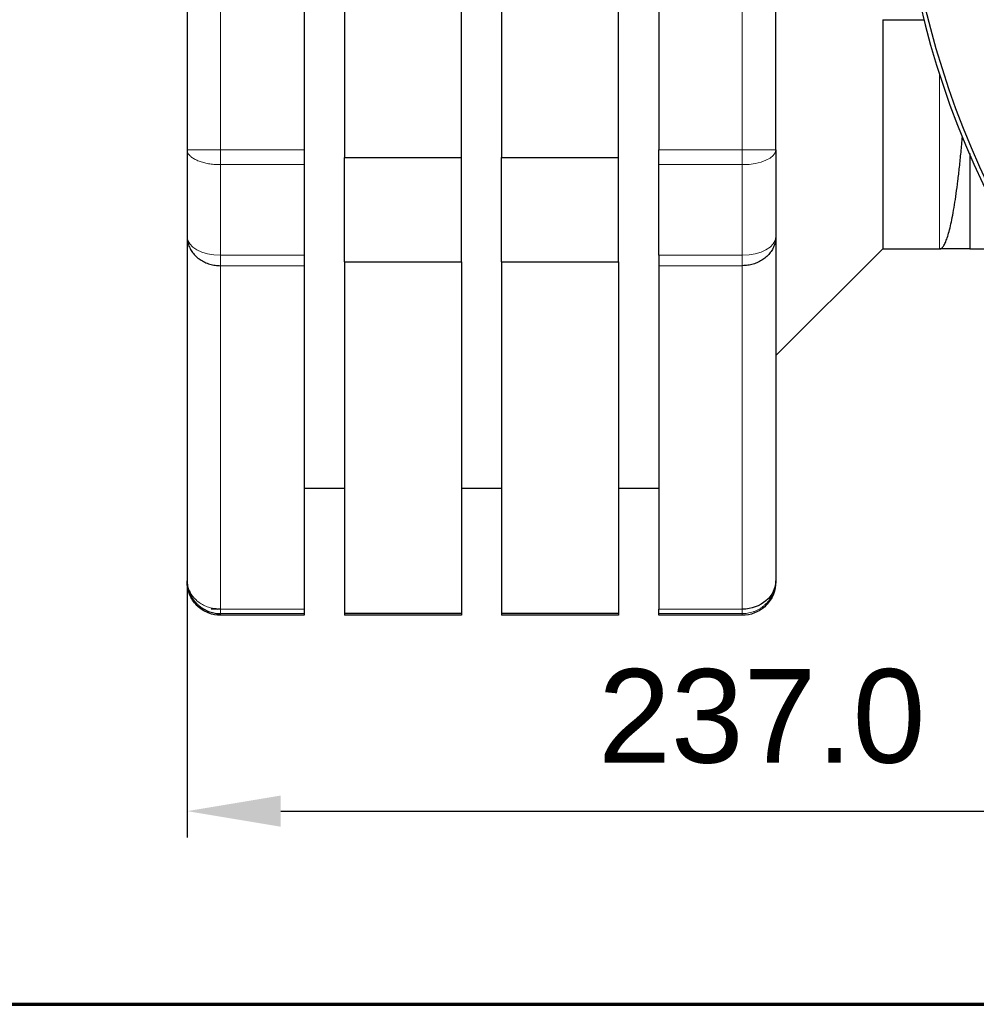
# Model space of a CAD drawing. Header units: millimetres. Extents: x 18 to 610, y -123 to 280.
# Tile 52 of 83: x 311 to 383, y -120 to -46. Entities that reach past the tile are written whole.
import ezdxf

# ---------------------------------------------------------------- set-up
doc = ezdxf.new("R2010")
doc.units = ezdxf.units.MM
doc.linetypes.add('SOLID', pattern=[0])
doc.styles.add('Arial', font='Arial.ttf', dxfattribs={"height": 7})
doc.dimstyles.get("Standard").update_dxf_attribs({"dimtxt": 5, "dimasz": 5, "dimexe": 0.18, "dimexo": 0.0625, "dimgap": 0.09, "dimtad": 0, "dimtih": 1, "dimtoh": 1, "dimdec": 4, "dimzin": 0, "dimdsep": 46, "dimtxsty": 'Arial', "dimcen": 0.09, "dimadec": 0, "dimazin": 0, "dimtfac": 1, "dimtdec": 4, "dimtofl": 0, "dimtmove": 0, "dimatfit": 3, "dimfxl": 0, "dimtolj": 1, "dimtzin": 0, "dimarcsym": 0})

# ---------------------------------------------------------------- blocks, each defined once
blk = doc.blocks.new('*D3')
at = {"color": 0, "lineweight": -2}
for p, q in [((323.56, -56.067), (323.56, -107.481)), ((560.56, -56.067), (560.56, -107.481)), ((330.56, -105.521), (553.56, -105.521))]:
    blk.add_line(p, q, dxfattribs=at)
at = {"color": 0}
for points in [[(330.56, -104.355), (330.56, -106.688), (323.56, -105.521)], [(553.56, -106.688), (553.56, -104.355), (560.56, -105.521)]]:
    blk.add_solid(points, dxfattribs=at)
at = {"layer": 'Defpoints', "color": 0}
for p in [(323.56, -56.067), (560.56, -56.067), (560.56, -105.521)]:
    blk.add_point(p, dxfattribs=at)
at = {"color": 0, "lineweight": 9, "insert": (366.514, -98.448), "char_height": 7, "attachment_point": 5, "style": 'Arial'}
blk.add_mtext('\\A1;237.0', dxfattribs=at)
blk = doc.blocks.new('BlockOfViews_7')
at = {"linetype": 'SOLID', "lineweight": 30}
for p, q in [((335.31, -4.108, 14.027), (335.31, -56.644, 14.027)), ((344.06, -56.644, 14.027), (344.06, -4.108, 14.027)), ((347.06, -4.108, 14.027), (347.06, -56.644, 14.027)), ((355.81, -56.644, 14.027), (355.81, -4.108, 14.027)), ((323.56, -4.686, 11.527), (323.56, -56.067, 11.527)), ((332.31, -4.686, 14.027), (332.31, -56.067, 14.027)), ((358.81, -4.686, 14.027), (358.81, -56.067, 14.027)), ((367.56, -56.067, 11.527), (367.56, -4.686, 11.527)), ((375.56, -46.333, -11.473), (378.665, -46.333, -11.473)), ((335.31, -56.644, 14.027), (344.06, -56.644, 14.027)), ((347.06, -56.644, 14.027), (355.81, -56.644, 14.027)), ((382.06, -56.344, -11.473), (382.06, -63.476, -11.473)), ((323.56, -62.564, 7.776), (323.56, -88.255, -36.721)), ((367.56, -62.564, 7.776), (367.56, -88.255, -36.721)), ((367.56, -71.458, -39.255), (375.56, -63.474, -40.064)), ((375.56, -63.474, -40.064), (379.81, -63.476, -40.473)), ((382.06, -63.476, -11.473), (379.81, -63.476, -40.473)), ((382.06, -63.476, -11.473), (384.96, -63.476, -11.473)), ((335.31, -64.441, 9.526), (335.31, -90.708, -35.972)), ((335.31, -64.441, 9.526), (344.06, -64.441, 9.526)), ((344.06, -64.441, 9.526), (344.06, -90.708, -35.972)), ((347.06, -64.441, 9.526), (347.06, -90.708, -35.972)), ((347.06, -64.441, 9.526), (355.81, -64.441, 9.526)), ((355.81, -64.441, 9.526), (355.81, -90.708, -35.972)), ((358.81, -64.729, 9.026), (358.81, -90.42, -35.471)), ((332.31, -81.376, -40.473), (335.31, -81.376, -40.473)), ((344.06, -81.376, -40.473), (347.06, -81.376, -40.473)), ((355.81, -81.376, -40.473), (358.81, -81.376, -40.473)), ((323.56, -88.308, -37.658), (323.563, -88.377, -36.713)), ((367.557, -88.366, -36.714), (367.56, -88.308, -37.658)), ((332.31, -90.876, -40.473), (326.06, -90.876, -40.473)), ((335.31, -90.708, -35.972), (344.06, -90.708, -35.972)), ((344.06, -90.876, -40.473), (335.31, -90.876, -40.473)), ((347.06, -90.708, -35.972), (355.81, -90.708, -35.972)), ((355.81, -90.876, -40.473), (347.06, -90.876, -40.473)), ((365.06, -90.876, -40.473), (358.81, -90.876, -40.473))]:
    blk.add_line(p, q, dxfattribs=at)
at = {"color": 196, "linetype": 'SOLID', "lineweight": 9}
for p, q in [((326.06, -4.686, 14.027), (326.06, -56.067, 14.027)), ((365.06, -4.686, 14.027), (365.06, -56.067, 14.027)), ((326.06, -56.067, 14.027), (332.31, -56.067, 14.027)), ((358.81, -56.067, 14.027), (365.06, -56.067, 14.027)), ((326.06, -57.174, 13.768), (332.31, -57.174, 13.768)), ((365.06, -57.174, 13.768), (358.81, -57.174, 13.768)), ((326.06, -63.952, 9.855), (332.31, -63.952, 9.855)), ((358.81, -63.952, 9.855), (365.06, -63.952, 9.855)), ((332.31, -64.729, 9.026), (326.06, -64.729, 9.026)), ((326.06, -64.729, 9.026), (326.06, -90.42, -35.471)), ((365.06, -64.729, 9.026), (358.81, -64.729, 9.026)), ((365.06, -90.42, -35.471), (365.06, -64.729, 9.026)), ((332.31, -90.42, -35.471), (326.06, -90.42, -35.471)), ((358.81, -90.42, -35.471), (365.06, -90.42, -35.471)), ((332.31, -90.749, -36.56), (326.06, -90.749, -36.56)), ((365.06, -90.749, -36.56), (358.81, -90.749, -36.56))]:
    blk.add_line(p, q, dxfattribs=at)
at = {"linetype": 'SOLID', "lineweight": 30}
blk.add_polyline3d([(325.744, -90.402, -35.532), (325.362, -90.38, -35.605), (325.815, -90.409, -35.477)], dxfattribs=at)
for centre, radius, start, end in [((442.06, -30.376, -7.773), 65.4, 48.54992, 318.36116), ((442.06, -30.376, 10.227), 65.086, 48.87291, 318.68174)]:
    blk.add_arc(centre, radius, start, end, dxfattribs=at)
at = {"linetype": 'SOLID', "lineweight": 30, "extrusion": (1, 0, 0)}
for centre, radius, start, end in [((-30.376, -40.473, 375.56), 33.1, 118.82066, 179.2924), ((-30.376, -40.473, 323.56), 58, 116.29156, 123.70844), ((-56.067, 11.527, 332.31), 2.5, 90, 116.29156), ((-30.376, -40.473, 367.56), 58, 116.29156, 123.70844), ((-30.376, -40.473, 332.31), 60.5, 116.29156, 123.70844), ((-62.564, 7.776, 332.31), 2.5, 123.70844, 150), ((-62.564, 7.776, 358.81), 2.5, 123.70844, 150), ((-88.255, -36.721, 332.31), 2.5, 149.99981, 176.29165), ((-30.376, -40.473, 332.31), 60.5, 176.29156, 180), ((-30.376, -40.473, 335.31), 60.5, 175.73309, 180), ((-30.376, -40.473, 344.06), 60.5, 175.73309, 180), ((-30.376, -40.473, 347.06), 60.5, 175.73309, 180), ((-30.376, -40.473, 355.81), 60.5, 175.73309, 180)]:
    blk.add_arc(centre, radius, start, end, dxfattribs=at)
at = {"color": 196, "linetype": 'SOLID', "lineweight": 9, "extrusion": (-1, 0, 0)}
for centre, radius, start, end in [((30.376, -40.473, -379.81), 33.1, 0, 52.9174), ((30.376, -40.473, -326.06), 60.5, 56.29156, 63.70844), ((30.376, -40.473, -365.06), 60.5, 56.29156, 63.70844), ((62.564, 7.776, -326.06), 2.5, 30, 56.29156)]:
    blk.add_arc(centre, radius, start, end, dxfattribs=at)
at = {"linetype": 'SOLID', "lineweight": 30, "extrusion": (-1, 0, 0)}
for centre, radius, start, end in [((30.376, -40.473, -335.31), 60.5, 55.73309, 64.26691), ((30.376, -40.473, -344.06), 60.5, 55.73309, 64.26691), ((30.376, -40.473, -347.06), 60.5, 55.73309, 64.26691), ((30.376, -40.473, -355.81), 60.5, 55.73309, 64.26691), ((56.067, 11.527, -358.81), 2.5, 63.70844, 90), ((30.376, -40.473, -358.81), 60.5, 56.29156, 63.70844), ((88.255, -36.721, -358.81), 2.5, 3.70835, 30.00019), ((30.376, -40.473, -326.06), 60.5, 0, 3.70844), ((30.376, -40.473, -358.81), 60.5, 0, 3.70844)]:
    blk.add_arc(centre, radius, start, end, dxfattribs=at)
at = {"color": 196, "linetype": 'SOLID', "lineweight": 9, "extrusion": (0, -1, 0)}
blk.add_arc((365.06, 11.527, 56.067), 2.5, 0, 90, dxfattribs=at)
at = {"color": 196, "linetype": 'SOLID', "lineweight": 9, "extrusion": (0, -0.896552, -0.442939)}
blk.add_arc((365.06, 35.169, 45.161), 2.5, 0, 90, dxfattribs=at)
at = {"color": 196, "linetype": 'SOLID', "lineweight": 9, "extrusion": (0, 0.831872, 0.554967)}
for centre, start, end in [((-326.06, 41.189, -47.73), 360, 90), ((-365.06, 41.189, -47.73), 90, 180)]:
    blk.add_arc(centre, 2.5, start, end, dxfattribs=at)
at = {"color": 196, "linetype": 'SOLID', "lineweight": 9, "extrusion": (1, 0, 0)}
blk.add_arc((-62.564, 7.776, 365.06), 2.5, 123.70844, 150, dxfattribs=at)
at = {"linetype": 'SOLID', "lineweight": 30, "extrusion": (0, -0.5, -0.866025)}
blk.add_arc((365.06, 58.07, 75.929), 2.5, 0.00004, 90, dxfattribs=at)
at = {"linetype": 'SOLID', "lineweight": 30}
for points, knots in [([(379.81, -63.476, -40.473), (379.858, -63.476, -39.854), (379.906, -63.458, -39.234), (380.002, -63.388, -37.998), (380.05, -63.335, -37.381), (380.145, -63.194, -36.15), (380.193, -63.107, -35.536), (380.288, -62.898, -34.315), (380.335, -62.776, -33.707), (380.429, -62.5, -32.499), (380.475, -62.345, -31.899), (380.568, -62.001, -30.708), (380.613, -61.813, -30.117), (380.704, -61.404, -28.947), (380.749, -61.184, -28.367), (380.838, -60.71, -27.222), (380.882, -60.458, -26.656), (380.969, -59.921, -25.539), (381.011, -59.636, -24.988), (381.095, -59.037, -23.903), (381.137, -58.722, -23.369), (381.218, -58.061, -22.321), (381.258, -57.715, -21.806), (381.337, -56.996, -20.796), (381.375, -56.622, -20.301), (381.449, -55.859, -19.349), (381.484, -55.472, -18.891), (381.519, -55.072, -18.444)], [0, 0, 0, 0, 1.862494, 1.862494, 3.724987, 3.724987, 5.587481, 5.587481, 7.449975, 7.449975, 9.312468, 9.312468, 11.174962, 11.174962, 13.037456, 13.037456, 14.899949, 14.899949, 16.762443, 16.762443, 18.624937, 18.624937, 20.48743, 20.48743, 22.349924, 22.349924, 24.15043, 24.15043, 24.15043, 24.15043]), ([(323.56, -62.604, 7.799), (323.561, -62.65, 7.825), (323.564, -62.697, 7.852), (323.574, -62.802, 7.913), (323.583, -62.862, 7.947), (323.605, -62.979, 8.015), (323.619, -63.038, 8.049), (323.653, -63.154, 8.116), (323.673, -63.211, 8.149), (323.718, -63.324, 8.214), (323.743, -63.379, 8.246), (323.798, -63.489, 8.309), (323.828, -63.542, 8.34), (323.894, -63.647, 8.401), (323.929, -63.698, 8.431), (324.005, -63.798, 8.488), (324.045, -63.847, 8.516), (324.129, -63.941, 8.571), (324.174, -63.987, 8.597), (324.267, -64.074, 8.648), (324.316, -64.117, 8.672), (324.417, -64.197, 8.719), (324.47, -64.236, 8.741), (324.579, -64.309, 8.783), (324.635, -64.344, 8.803), (324.75, -64.409, 8.841), (324.809, -64.44, 8.859), (324.931, -64.497, 8.891), (324.993, -64.523, 8.907), (325.119, -64.571, 8.934), (325.183, -64.593, 8.947), (325.313, -64.631, 8.969), (325.379, -64.648, 8.979), (325.513, -64.678, 8.996), (325.58, -64.69, 9.003), (325.716, -64.71, 9.014), (325.785, -64.717, 9.019), (325.922, -64.727, 9.024), (325.991, -64.729, 9.026), (326.06, -64.729, 9.026)], [0.018312, 0.018312, 0.018312, 0.018312, 0.082673, 0.082673, 0.165347, 0.165347, 0.24802, 0.24802, 0.330694, 0.330694, 0.413367, 0.413367, 0.496041, 0.496041, 0.578714, 0.578714, 0.661388, 0.661388, 0.744061, 0.744061, 0.826735, 0.826735, 0.909408, 0.909408, 0.992082, 0.992082, 1.074755, 1.074755, 1.157429, 1.157429, 1.240102, 1.240102, 1.322776, 1.322776, 1.405449, 1.405449, 1.488123, 1.488123, 1.570796, 1.570796, 1.570796, 1.570796]), ([(367.559, -62.607, 7.801), (367.558, -62.653, 7.827), (367.556, -62.698, 7.853), (367.546, -62.802, 7.913), (367.537, -62.862, 7.947), (367.514, -62.979, 8.015), (367.5, -63.038, 8.049), (367.466, -63.154, 8.116), (367.447, -63.211, 8.149), (367.402, -63.324, 8.214), (367.377, -63.379, 8.246), (367.322, -63.489, 8.309), (367.291, -63.542, 8.34), (367.226, -63.647, 8.401), (367.19, -63.698, 8.431), (367.115, -63.798, 8.488), (367.075, -63.847, 8.516), (366.99, -63.941, 8.571), (366.946, -63.987, 8.597), (366.853, -64.074, 8.648), (366.804, -64.117, 8.672), (366.702, -64.197, 8.719), (366.65, -64.236, 8.741), (366.541, -64.309, 8.783), (366.485, -64.344, 8.803), (366.37, -64.409, 8.841), (366.31, -64.44, 8.859), (366.189, -64.497, 8.891), (366.127, -64.523, 8.907), (366.001, -64.571, 8.934), (365.937, -64.593, 8.947), (365.806, -64.631, 8.969), (365.74, -64.648, 8.979), (365.607, -64.678, 8.996), (365.539, -64.69, 9.003), (365.403, -64.71, 9.014), (365.335, -64.717, 9.019), (365.198, -64.727, 9.024), (365.129, -64.729, 9.026), (365.06, -64.729, 9.026)], [0.019934, 0.019934, 0.019934, 0.019934, 0.082673, 0.082673, 0.165347, 0.165347, 0.24802, 0.24802, 0.330694, 0.330694, 0.413367, 0.413367, 0.496041, 0.496041, 0.578714, 0.578714, 0.661388, 0.661388, 0.744061, 0.744061, 0.826735, 0.826735, 0.909408, 0.909408, 0.992082, 0.992082, 1.074755, 1.074755, 1.157429, 1.157429, 1.240102, 1.240102, 1.322776, 1.322776, 1.405449, 1.405449, 1.488123, 1.488123, 1.570796, 1.570796, 1.570796, 1.570796]), ([(323.56, -88.255, -36.721), (323.56, -88.323, -36.717), (323.563, -88.392, -36.713), (323.574, -88.529, -36.703), (323.583, -88.597, -36.699), (323.605, -88.733, -36.69), (323.619, -88.8, -36.686), (323.653, -88.934, -36.677), (323.673, -89, -36.673), (323.718, -89.13, -36.664), (323.743, -89.194, -36.66), (323.798, -89.32, -36.652), (323.828, -89.382, -36.648), (323.894, -89.502, -36.641), (323.929, -89.562, -36.637), (324.005, -89.677, -36.629), (324.045, -89.733, -36.624), (324.129, -89.841, -36.617), (324.174, -89.893, -36.613), (324.267, -89.994, -36.606), (324.316, -90.043, -36.603), (324.417, -90.136, -36.597), (324.47, -90.181, -36.595), (324.579, -90.265, -36.59), (324.635, -90.305, -36.588), (324.75, -90.381, -36.584), (324.809, -90.416, -36.581), (324.932, -90.482, -36.578), (324.995, -90.513, -36.577), (325.125, -90.57, -36.576), (325.191, -90.595, -36.576), (325.324, -90.64, -36.574), (325.391, -90.66, -36.573), (325.525, -90.693, -36.57), (325.591, -90.706, -36.568), (325.724, -90.728, -36.564), (325.791, -90.736, -36.563), (325.924, -90.747, -36.56), (325.991, -90.749, -36.56), (326.06, -90.749, -36.56)], [0, 0, 0, 0, 0.082673, 0.082673, 0.165347, 0.165347, 0.24802, 0.24802, 0.330694, 0.330694, 0.413367, 0.413367, 0.496041, 0.496041, 0.578714, 0.578714, 0.661388, 0.661388, 0.744061, 0.744061, 0.826735, 0.826735, 0.909408, 0.909408, 0.992082, 0.992082, 1.074755, 1.074755, 1.157429, 1.157429, 1.240102, 1.240102, 1.322776, 1.322776, 1.405449, 1.405449, 1.488123, 1.488123, 1.570796, 1.570796, 1.570796, 1.570796]), ([(326.06, -90.42, -35.471), (325.991, -90.42, -35.471), (325.922, -90.417, -35.473), (325.841, -90.411, -35.476), (325.828, -90.41, -35.477), (325.815, -90.409, -35.477)], [0, 0, 0, 0, 0.08267349, 0.08267349, 0.09817346, 0.09817346, 0.09817346, 0.09817346])]:
    blk.add_open_spline(points, degree=3, knots=knots, dxfattribs=at)
at = {"color": 196, "linetype": 'SOLID', "lineweight": 9}
for points, knots in [([(326.06, -56.067, 14.027), (325.991, -56.067, 14.027), (325.922, -56.067, 14.024), (325.785, -56.067, 14.013), (325.716, -56.067, 14.004), (325.58, -56.067, 13.982), (325.513, -56.067, 13.968), (325.379, -56.067, 13.934), (325.313, -56.067, 13.914), (325.183, -56.067, 13.869), (325.119, -56.067, 13.844), (324.993, -56.067, 13.789), (324.931, -56.067, 13.759), (324.809, -56.067, 13.693), (324.75, -56.067, 13.658), (324.635, -56.067, 13.582), (324.579, -56.067, 13.542), (324.47, -56.067, 13.458), (324.417, -56.067, 13.413), (324.316, -56.067, 13.32), (324.267, -56.067, 13.271), (324.174, -56.067, 13.17), (324.129, -56.067, 13.117), (324.045, -56.067, 13.008), (324.005, -56.067, 12.952), (323.929, -56.067, 12.837), (323.894, -56.067, 12.778), (323.828, -56.067, 12.656), (323.798, -56.067, 12.594), (323.743, -56.067, 12.468), (323.718, -56.067, 12.404), (323.673, -56.067, 12.274), (323.653, -56.067, 12.208), (323.619, -56.067, 12.074), (323.605, -56.067, 12.007), (323.583, -56.067, 11.871), (323.574, -56.067, 11.802), (323.563, -56.067, 11.665), (323.56, -56.067, 11.596), (323.56, -56.067, 11.527)], [0, 0, 0, 0, 0.082673, 0.082673, 0.165347, 0.165347, 0.24802, 0.24802, 0.330694, 0.330694, 0.413367, 0.413367, 0.496041, 0.496041, 0.578714, 0.578714, 0.661388, 0.661388, 0.744061, 0.744061, 0.826735, 0.826735, 0.909408, 0.909408, 0.992082, 0.992082, 1.074755, 1.074755, 1.157429, 1.157429, 1.240102, 1.240102, 1.322776, 1.322776, 1.405449, 1.405449, 1.488123, 1.488123, 1.570796, 1.570796, 1.570796, 1.570796]), ([(323.56, -56.067, 11.527), (323.56, -56.097, 11.589), (323.563, -56.128, 11.651), (323.574, -56.188, 11.774), (323.583, -56.218, 11.835), (323.605, -56.278, 11.957), (323.619, -56.308, 12.018), (323.653, -56.367, 12.137), (323.673, -56.397, 12.197), (323.718, -56.455, 12.313), (323.743, -56.483, 12.371), (323.798, -56.539, 12.484), (323.828, -56.567, 12.54), (323.894, -56.62, 12.648), (323.929, -56.647, 12.701), (324.005, -56.697, 12.805), (324.045, -56.721, 12.856), (324.129, -56.769, 12.953), (324.174, -56.792, 13.001), (324.267, -56.836, 13.092), (324.316, -56.858, 13.135), (324.417, -56.9, 13.219), (324.47, -56.92, 13.259), (324.579, -56.958, 13.334), (324.635, -56.976, 13.37), (324.75, -57.01, 13.437), (324.809, -57.026, 13.469), (324.932, -57.056, 13.528), (324.995, -57.071, 13.555), (325.125, -57.098, 13.605), (325.191, -57.111, 13.627), (325.324, -57.132, 13.667), (325.391, -57.14, 13.685), (325.525, -57.154, 13.715), (325.591, -57.159, 13.727), (325.724, -57.167, 13.748), (325.791, -57.17, 13.755), (325.924, -57.173, 13.766), (325.991, -57.174, 13.768), (326.06, -57.174, 13.768)], [0, 0, 0, 0, 0.082673, 0.082673, 0.165347, 0.165347, 0.24802, 0.24802, 0.330694, 0.330694, 0.413367, 0.413367, 0.496041, 0.496041, 0.578714, 0.578714, 0.661388, 0.661388, 0.744061, 0.744061, 0.826735, 0.826735, 0.909408, 0.909408, 0.992082, 0.992082, 1.074755, 1.074755, 1.157429, 1.157429, 1.240102, 1.240102, 1.322776, 1.322776, 1.405449, 1.405449, 1.488123, 1.488123, 1.570796, 1.570796, 1.570796, 1.570796]), ([(326.06, -57.174, 13.768), (326.06, -57.156, 13.777), (326.06, -57.138, 13.786), (326.06, -57.101, 13.803), (326.06, -57.083, 13.811), (326.06, -57.046, 13.827), (326.06, -57.027, 13.835), (326.06, -56.99, 13.85), (326.06, -56.971, 13.858), (326.06, -56.934, 13.872), (326.06, -56.915, 13.879), (326.06, -56.877, 13.892), (326.06, -56.858, 13.899), (326.06, -56.82, 13.911), (326.06, -56.8, 13.917), (326.06, -56.762, 13.929), (326.06, -56.742, 13.934), (326.06, -56.704, 13.945), (326.06, -56.684, 13.95), (326.06, -56.645, 13.959), (326.06, -56.625, 13.964), (326.06, -56.586, 13.973), (326.06, -56.566, 13.977), (326.06, -56.527, 13.984), (326.06, -56.507, 13.988), (326.06, -56.467, 13.995), (326.06, -56.447, 13.998), (326.06, -56.408, 14.004), (326.06, -56.388, 14.006), (326.06, -56.348, 14.011), (326.06, -56.328, 14.014), (326.06, -56.288, 14.017), (326.06, -56.268, 14.019), (326.06, -56.227, 14.022), (326.06, -56.207, 14.023), (326.06, -56.167, 14.025), (326.06, -56.147, 14.026), (326.06, -56.107, 14.027), (326.06, -56.087, 14.027), (326.06, -56.067, 14.027)], [0, 0, 0, 0, 0.0241513, 0.0241513, 0.0483025, 0.0483025, 0.0724538, 0.0724538, 0.0966051, 0.0966051, 0.1207564, 0.1207564, 0.1449076, 0.1449076, 0.1690589, 0.1690589, 0.1932102, 0.1932102, 0.2173615, 0.2173615, 0.2415127, 0.2415127, 0.265664, 0.265664, 0.2898153, 0.2898153, 0.3139666, 0.3139666, 0.3381178, 0.3381178, 0.3622691, 0.3622691, 0.3864204, 0.3864204, 0.4105717, 0.4105717, 0.4347229, 0.4347229, 0.4588742, 0.4588742, 0.4588742, 0.4588742]), ([(365.06, -56.067, 14.027), (365.06, -56.087, 14.027), (365.06, -56.107, 14.027), (365.06, -56.147, 14.026), (365.06, -56.167, 14.025), (365.06, -56.207, 14.023), (365.06, -56.227, 14.022), (365.06, -56.268, 14.019), (365.06, -56.288, 14.017), (365.06, -56.328, 14.014), (365.06, -56.348, 14.011), (365.06, -56.388, 14.006), (365.06, -56.408, 14.004), (365.06, -56.447, 13.998), (365.06, -56.467, 13.995), (365.06, -56.507, 13.988), (365.06, -56.527, 13.984), (365.06, -56.566, 13.977), (365.06, -56.586, 13.973), (365.06, -56.625, 13.964), (365.06, -56.645, 13.959), (365.06, -56.684, 13.95), (365.06, -56.704, 13.945), (365.06, -56.742, 13.934), (365.06, -56.762, 13.929), (365.06, -56.8, 13.917), (365.06, -56.82, 13.911), (365.06, -56.858, 13.899), (365.06, -56.877, 13.892), (365.06, -56.915, 13.879), (365.06, -56.934, 13.872), (365.06, -56.971, 13.858), (365.06, -56.99, 13.85), (365.06, -57.027, 13.835), (365.06, -57.046, 13.827), (365.06, -57.083, 13.811), (365.06, -57.101, 13.803), (365.06, -57.138, 13.786), (365.06, -57.156, 13.777), (365.06, -57.174, 13.768)], [0, 0, 0, 0, 0.0241513, 0.0241513, 0.0483025, 0.0483025, 0.0724538, 0.0724538, 0.0966051, 0.0966051, 0.1207564, 0.1207564, 0.1449076, 0.1449076, 0.1690589, 0.1690589, 0.1932102, 0.1932102, 0.2173615, 0.2173615, 0.2415127, 0.2415127, 0.265664, 0.265664, 0.2898153, 0.2898153, 0.3139666, 0.3139666, 0.3381178, 0.3381178, 0.3622691, 0.3622691, 0.3864204, 0.3864204, 0.4105717, 0.4105717, 0.4347229, 0.4347229, 0.4588742, 0.4588742, 0.4588742, 0.4588742]), ([(325.815, -90.409, -35.477), (325.759, -90.405, -35.48), (325.704, -90.398, -35.484), (325.58, -90.38, -35.494), (325.513, -90.368, -35.501), (325.379, -90.339, -35.518), (325.313, -90.322, -35.528), (325.183, -90.283, -35.55), (325.119, -90.261, -35.563), (324.993, -90.213, -35.591), (324.931, -90.187, -35.606), (324.809, -90.13, -35.639), (324.75, -90.1, -35.656), (324.635, -90.035, -35.694), (324.579, -90, -35.714), (324.47, -89.927, -35.756), (324.417, -89.888, -35.778), (324.316, -89.807, -35.825), (324.267, -89.765, -35.85), (324.174, -89.677, -35.9), (324.129, -89.632, -35.927), (324.045, -89.537, -35.981), (324.005, -89.489, -36.009), (323.929, -89.389, -36.067), (323.894, -89.338, -36.096), (323.828, -89.233, -36.157), (323.798, -89.179, -36.188), (323.743, -89.07, -36.251), (323.718, -89.014, -36.283), (323.673, -88.901, -36.348), (323.653, -88.844, -36.381), (323.619, -88.728, -36.448), (323.605, -88.67, -36.482), (323.583, -88.552, -36.55), (323.574, -88.493, -36.584), (323.563, -88.374, -36.653), (323.56, -88.314, -36.687), (323.56, -88.255, -36.721)], [0.098173, 0.098173, 0.098173, 0.098173, 0.165347, 0.165347, 0.24802, 0.24802, 0.330694, 0.330694, 0.413367, 0.413367, 0.496041, 0.496041, 0.578714, 0.578714, 0.661388, 0.661388, 0.744061, 0.744061, 0.826735, 0.826735, 0.909408, 0.909408, 0.992082, 0.992082, 1.074755, 1.074755, 1.157429, 1.157429, 1.240102, 1.240102, 1.322776, 1.322776, 1.405449, 1.405449, 1.488123, 1.488123, 1.570796, 1.570796, 1.570796, 1.570796]), ([(326.06, -90.749, -36.56), (326.06, -90.748, -36.54), (326.06, -90.747, -36.52), (326.06, -90.743, -36.48), (326.06, -90.741, -36.46), (326.06, -90.736, -36.42), (326.06, -90.734, -36.4), (326.06, -90.728, -36.36), (326.06, -90.725, -36.34), (326.06, -90.719, -36.3), (326.06, -90.715, -36.28), (326.06, -90.708, -36.241), (326.06, -90.704, -36.221), (326.06, -90.696, -36.182), (326.06, -90.691, -36.162), (326.06, -90.682, -36.123), (326.06, -90.677, -36.103), (326.06, -90.667, -36.064), (326.06, -90.661, -36.045), (326.06, -90.65, -36.006), (326.06, -90.644, -35.987), (326.06, -90.632, -35.949), (326.06, -90.626, -35.929), (326.06, -90.613, -35.891), (326.06, -90.606, -35.872), (326.06, -90.592, -35.835), (326.06, -90.585, -35.816), (326.06, -90.57, -35.779), (326.06, -90.562, -35.76), (326.06, -90.547, -35.723), (326.06, -90.539, -35.704), (326.06, -90.522, -35.668), (326.06, -90.513, -35.65), (326.06, -90.496, -35.613), (326.06, -90.487, -35.595), (326.06, -90.468, -35.56), (326.06, -90.459, -35.542), (326.06, -90.44, -35.506), (326.06, -90.43, -35.489), (326.06, -90.42, -35.471)], [0, 0, 0, 0, 0.0241515, 0.0241515, 0.0483029, 0.0483029, 0.0724544, 0.0724544, 0.0966058, 0.0966058, 0.1207573, 0.1207573, 0.1449087, 0.1449087, 0.1690602, 0.1690602, 0.1932116, 0.1932116, 0.2173631, 0.2173631, 0.2415145, 0.2415145, 0.265666, 0.265666, 0.2898175, 0.2898175, 0.3139689, 0.3139689, 0.3381204, 0.3381204, 0.3622718, 0.3622718, 0.3864233, 0.3864233, 0.4105747, 0.4105747, 0.4347262, 0.4347262, 0.4588776, 0.4588776, 0.4588776, 0.4588776]), ([(365.06, -90.749, -36.56), (365.06, -90.748, -36.54), (365.06, -90.747, -36.52), (365.06, -90.743, -36.48), (365.06, -90.741, -36.46), (365.06, -90.736, -36.42), (365.06, -90.734, -36.4), (365.06, -90.728, -36.36), (365.06, -90.725, -36.34), (365.06, -90.719, -36.3), (365.06, -90.715, -36.28), (365.06, -90.708, -36.241), (365.06, -90.704, -36.221), (365.06, -90.696, -36.182), (365.06, -90.691, -36.162), (365.06, -90.682, -36.123), (365.06, -90.677, -36.103), (365.06, -90.667, -36.064), (365.06, -90.661, -36.045), (365.06, -90.65, -36.006), (365.06, -90.644, -35.987), (365.06, -90.632, -35.949), (365.06, -90.626, -35.929), (365.06, -90.613, -35.891), (365.06, -90.606, -35.872), (365.06, -90.592, -35.835), (365.06, -90.585, -35.816), (365.06, -90.57, -35.779), (365.06, -90.562, -35.76), (365.06, -90.547, -35.723), (365.06, -90.539, -35.704), (365.06, -90.522, -35.668), (365.06, -90.513, -35.65), (365.06, -90.496, -35.613), (365.06, -90.487, -35.595), (365.06, -90.468, -35.56), (365.06, -90.459, -35.542), (365.06, -90.44, -35.506), (365.06, -90.43, -35.489), (365.06, -90.42, -35.471)], [0.000004, 0.000004, 0.000004, 0.000004, 0.0241515, 0.0241515, 0.0483029, 0.0483029, 0.0724544, 0.0724544, 0.0966058, 0.0966058, 0.1207573, 0.1207573, 0.1449087, 0.1449087, 0.1690602, 0.1690602, 0.1932116, 0.1932116, 0.2173631, 0.2173631, 0.2415145, 0.2415145, 0.265666, 0.265666, 0.2898175, 0.2898175, 0.3139689, 0.3139689, 0.3381204, 0.3381204, 0.3622718, 0.3622718, 0.3864233, 0.3864233, 0.4105747, 0.4105747, 0.4347262, 0.4347262, 0.4588763, 0.4588763, 0.4588763, 0.4588763])]:
    blk.add_open_spline(points, degree=3, knots=knots, dxfattribs=at)
at = {"linetype": 'SOLID', "lineweight": 30}
for points in [[(323.56, -62.564, 7.776), (323.56, -62.573, 7.781), (323.56, -62.582, 7.786), (323.56, -62.59, 7.791)], [(367.56, -62.564, 7.776), (367.56, -62.578, 7.784), (367.56, -62.592, 7.792), (367.559, -62.606, 7.8)], [(332.31, -64.729, 9.026), (332.31, -73.293, -5.807), (332.31, -81.856, -20.639), (332.31, -90.42, -35.471)], [(323.56, -88.376, -40.473), (323.56, -88.376, -39.534), (323.56, -88.353, -38.596), (323.56, -88.308, -37.658)], [(367.56, -88.376, -40.473), (367.56, -88.376, -39.534), (367.56, -88.353, -38.596), (367.56, -88.308, -37.658)], [(323.56, -88.369, -41.411), (323.56, -88.374, -41.099), (323.56, -88.376, -40.786), (323.56, -88.376, -40.473)], [(326.06, -90.876, -40.473), (325.766, -90.876, -40.473), (325.129, -90.77, -40.473), (324.239, -90.197, -40.473), (323.666, -89.307, -40.473), (323.56, -88.67, -40.473), (323.56, -88.376, -40.473)], [(367.56, -88.376, -40.473), (367.56, -88.67, -40.473), (367.454, -89.307, -40.473), (366.881, -90.197, -40.473), (365.991, -90.77, -40.473), (365.354, -90.876, -40.473), (365.06, -90.876, -40.473)], [(367.56, -88.369, -41.411), (367.56, -88.374, -41.099), (367.56, -88.376, -40.786), (367.56, -88.376, -40.473)]]:
    blk.add_open_spline(points, degree=3, dxfattribs=at)
at = {"color": 196, "linetype": 'SOLID', "lineweight": 9}
for points, weights in [([(367.56, -88.255, -36.721), (367.56, -88.31, -36.718), (367.557, -88.366, -36.714)], [1, 0.990847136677, 0.982266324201]), ([(367.518, -88.709, -36.692), (367.14, -90.749, -36.56), (365.06, -90.749, -36.56)], [0.935929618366, 0.743718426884, 1])]:
    blk.add_rational_spline(points, weights, degree=2, dxfattribs=at)
at = {"linetype": 'SOLID', "lineweight": 30}
blk.add_rational_spline([(367.557, -88.366, -36.714), (367.55, -88.539, -36.703), (367.518, -88.709, -36.692)], [0.982266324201, 0.956523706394, 0.935929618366], degree=2, dxfattribs=at)
at = {"color": 196, "linetype": 'SOLID', "lineweight": 9}
blk.add_open_spline([(365.06, -90.876, -40.473), (365.06, -90.876, -39.168), (365.06, -90.834, -37.862), (365.06, -90.749, -36.56)], degree=3, dxfattribs=at)
blk = doc.blocks.new('A21-m2')
at = {"color": 51, "linetype": 'SOLID', "lineweight": 70}
blk.add_line((203.099, -119.968), (609.821, -119.968), dxfattribs=at)

msp = doc.modelspace()

# ---------------------------------------------------------------- block references
for name in ['A21-m2', 'BlockOfViews_7']:
    msp.add_blockref(name, (0, 0))

# ---------------------------------------------------------------- dimensions: what is measured, and where the dimension line sits
at = {"lineweight": 9}
dim = msp.add_linear_dim(base=(560.56, -105.521), p1=(323.56, -56.067), p2=(560.56, -56.067), dimstyle='Standard', override={"dimtxt": 7, "dimasz": 7, "dimexe": 1.96, "dimexo": 0, "dimgap": 3.5, "dimtad": 1, "dimtih": 0, "dimtoh": 1, "dimdec": 1, "dimlfac": 1, "dimpost": '<>', "dimsah": 1, "dimse1": 0, "dimse2": 0, "dimtix": 1}, dxfattribs=at)
dim.commit()
dim.dimension.update_dxf_attribs({"geometry": '*D3', "text_midpoint": (366.514, -105.521), "dimtype": 160})

doc.saveas('drawing.dxf')
